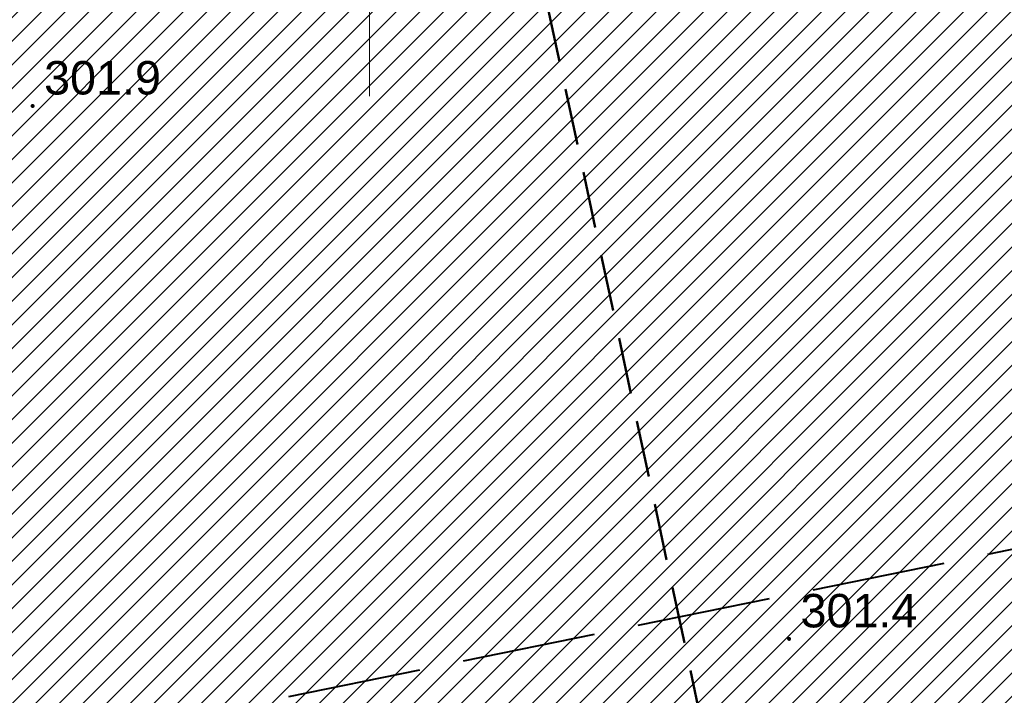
# Model space of a CAD drawing. Header units: metres. Extents: x 6567444 to 13135881, y 5574237 to 11149086.
# Tile 176 of 212: x 6567892 to 6567914, y 5574534 to 5574549. Entities that reach past the tile are written whole.
import ezdxf

# ---------------------------------------------------------------- set-up
doc = ezdxf.new("R2010")
doc.units = ezdxf.units.M
for name, pattern in [('_MDCP$0$3 1', [4, 3, -1]), ('DASHED', [19.05, 12.7, -6.35]), ('GE.I.6640.1.468.2024_MDCP_dodatkowe pomiary_12.03.2026$0$3 1', [4, 3, -1])]:
    doc.linetypes.add(name, pattern=pattern)
for name, color, linetype, lineweight in [('_MDCP$0$MP_LINIE_REGULAC', 135, 'Continuous', 40), ('_MDCP$0$OTRN', 7, 'Continuous', 13), ('_MDCP$1$PARSI', 7, 'Continuous', 20), ('_TT_KAN_D_II etap', 116, 'Continuous', 50), ('GE.I.6640.1.468.2024_MDCP_dodatkowe pomiary_12.03.2026$0$MP_LINIE_REGULAC', 135, 'Continuous', 40), ('GE.I.6640.1.468.2024_MDCP_dodatkowe pomiary_12.03.2026$0$OTRN', 7, 'Continuous', 13), ('GE.I.6640.1.468.2024_MDCP_dodatkowe pomiary_12.03.2026$0$PARSI', 7, 'Continuous', 20)]:
    doc.layers.add(name, color=color, linetype=linetype, lineweight=lineweight)
for name, color, linetype in [('_MDCP$0$OTRN_O', 7, 'Continuous'), ('FORMA - Arch 01 - PZT 1 Strefy', 7, 'Continuous'), ('GE.I.6640.1.468.2024_MDCP_dodatkowe pomiary_12.03.2026$0$OTRN_O', 7, 'Continuous')]:
    doc.layers.add(name, color=color, linetype=linetype)
doc.styles.add('_MDCP$0$BDOT', font='arial.ttf', dxfattribs={"width": 0.9})
doc.styles.add('GE.I.6640.1.468.2024_MDCP_dodatkowe pomiary_12.03.2026$0$BDOT', font='arial.ttf', dxfattribs={"width": 0.9})
pattern_1 = [(45, (0, 0), (-0.265165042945, 0.265165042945), [])]

# ---------------------------------------------------------------- blocks, each defined once
blk = doc.blocks.new('_MDCP$0$OTRN')
at = {"layer": '_MDCP$0$OTRN', "color": 0, "const_width": 0.09}
blk.add_lwpolyline([(-0.045, 0, 1), (0.045, 0, 1)], format="xyb", close=True, dxfattribs=at)
at = {"layer": '_MDCP$0$OTRN_O', "color": 0, "style": '_MDCP$0$BDOT'}
blk.add_attdef('RZEDNA', (0.514, 0.515), '', height=1.5, dxfattribs=at)
blk = doc.blocks.new('_MDCP$1$mzsk')
at = {"layer": '_MDCP$1$PARSI', "color": 0}
for p, q in [((0, -5), (0, 5)), ((5, 0), (-5, 0))]:
    blk.add_line(p, q, dxfattribs=at)
blk = doc.blocks.new('_MDCP')
at = {"layer": '_MDCP$0$MP_LINIE_REGULAC', "linetype": '_MDCP$0$3 1', "flags": 128}
blk.add_lwpolyline([(6567810.437, 5574537.676), (6567822.296, 5574529.397), (6567835.05, 5574524.922), (6567855.636, 5574525.369), (6567950.068, 5574544.6)], dxfattribs=at)
at = {"layer": '_MDCP$0$OTRN', "color": 14, "xscale": 0.5, "yscale": 0.5, "zscale": 0.5}
for p, values in [((6567892.444, 5574547.279, 301.883), {'RZEDNA': '301.9'}), ((6567909.413, 5574535.328, 301.441), {'RZEDNA': '301.4'})]:
    blk.add_blockref('_MDCP$0$OTRN', p, dxfattribs=at).add_auto_attribs(values)
at = {"layer": '_MDCP$1$PARSI', "xscale": 0.5, "yscale": 0.5, "zscale": 0.5, "rotation": 1.16962990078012e-09}
blk.add_blockref('_MDCP$1$mzsk', (6567900, 5574550), dxfattribs=at)
blk = doc.blocks.new('GE.I.6640.1.468.2024_MDCP_dodatkowe pomiary_12.03.2026$0$OTRN')
at = {"layer": 'GE.I.6640.1.468.2024_MDCP_dodatkowe pomiary_12.03.2026$0$OTRN', "color": 0, "const_width": 0.09}
blk.add_lwpolyline([(-0.045, 0, 1), (0.045, 0, 1)], format="xyb", close=True, dxfattribs=at)
at = {"layer": 'GE.I.6640.1.468.2024_MDCP_dodatkowe pomiary_12.03.2026$0$OTRN_O', "color": 0, "style": 'GE.I.6640.1.468.2024_MDCP_dodatkowe pomiary_12.03.2026$0$BDOT'}
blk.add_attdef('RZEDNA', (0.514, 0.515), '', height=1.5, dxfattribs=at)
blk = doc.blocks.new('GE.I.6640.1.468.2024_MDCP_dodatkowe pomiary_12.03.2026$0$mzsk')
at = {"layer": 'GE.I.6640.1.468.2024_MDCP_dodatkowe pomiary_12.03.2026$0$PARSI', "color": 0}
for p, q in [((0, -5), (0, 5)), ((5, 0), (-5, 0))]:
    blk.add_line(p, q, dxfattribs=at)
blk = doc.blocks.new('GE.I.6640.1.468.2024_MDCP_dodatkowe pomiary_12.03.2026')
at = {"layer": 'GE.I.6640.1.468.2024_MDCP_dodatkowe pomiary_12.03.2026$0$MP_LINIE_REGULAC', "linetype": 'GE.I.6640.1.468.2024_MDCP_dodatkowe pomiary_12.03.2026$0$3 1', "flags": 128}
blk.add_lwpolyline([(6567810.437, 5574537.676), (6567822.296, 5574529.397), (6567835.05, 5574524.922), (6567855.636, 5574525.369), (6567950.068, 5574544.6)], dxfattribs=at)
at = {"layer": 'GE.I.6640.1.468.2024_MDCP_dodatkowe pomiary_12.03.2026$0$OTRN', "color": 14, "xscale": 0.5, "yscale": 0.5, "zscale": 0.5}
for p, values in [((6567892.444, 5574547.279, 301.883), {'RZEDNA': '301.9'}), ((6567909.413, 5574535.328, 301.441), {'RZEDNA': '301.4'})]:
    blk.add_blockref('GE.I.6640.1.468.2024_MDCP_dodatkowe pomiary_12.03.2026$0$OTRN', p, dxfattribs=at).add_auto_attribs(values)
at = {"layer": 'GE.I.6640.1.468.2024_MDCP_dodatkowe pomiary_12.03.2026$0$PARSI', "xscale": 0.5, "yscale": 0.5, "zscale": 0.5, "rotation": 1.16962990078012e-09}
blk.add_blockref('GE.I.6640.1.468.2024_MDCP_dodatkowe pomiary_12.03.2026$0$mzsk', (6567900, 5574550), dxfattribs=at)

msp = doc.modelspace()

# ---------------------------------------------------------------- block references
at = {"layer": 'Defpoints'}
msp.add_blockref('GE.I.6640.1.468.2024_MDCP_dodatkowe pomiary_12.03.2026', (0, 0), dxfattribs=at)

# ---------------------------------------------------------------- next in the draw order: block references
msp.add_blockref('_MDCP', (0, 0))

# ---------------------------------------------------------------- next in the draw order: hatches: boundary and pattern name
at = {"layer": 'FORMA - Arch 01 - PZT 1 Strefy', "linetype": 'Continuous', "lineweight": 0, "true_color": 0x577933}
h = msp.add_hatch(dxfattribs=at)
h.set_pattern_fill('ANSI31', color=77, scale=3, style=0)
h.set_pattern_definition(pattern_1)
h.paths.add_polyline_path([(6567829, 5574517.24), (6567842.398, 5574471.118), (6567844.165, 5574471.632), (6567846.931, 5574462.111), (6567846.967, 5574484.472), (6567835.736, 5574536.73), (6567846.642, 5574539.074), (6567844.864, 5574547.35), (6567918.571, 5574563.191), (6567935.605, 5574483.933), (6567930.975, 5574476.768), (6567931.227, 5574475.595), (6567933.57, 5574476.098, 0.216609), (6567938.884, 5574480.085), (6567921.55, 5574567.86), (6567849.267, 5574550.953), (6567830.11, 5574546.47)])
at = {"layer": 'FORMA - Arch 01 - PZT 1 Strefy', "linetype": 'Continuous', "lineweight": 0, "ltscale": 5, "true_color": 0xf0e6d9}
h = msp.add_hatch(dxfattribs=at)
h.set_pattern_fill('ANSI31', color=254, scale=3, style=0)
h.set_pattern_definition(pattern_1)
h.paths.add_polyline_path([(6567838.111, 5574535.195), (6567853.217, 5574464.912), (6567877.761, 5574470.187), (6567866.729, 5574521.517), (6567916.781, 5574532.275), (6567914.712, 5574541.905), (6567920.576, 5574543.165), (6567916.794, 5574560.763), (6567847.239, 5574545.815), (6567849.018, 5574537.539)])

# ---------------------------------------------------------------- next in the draw order: linework, layer by layer
at = {"layer": '_TT_KAN_D_II etap', "linetype": 'DASHED', "ltscale": 0.1}
msp.add_lwpolyline([(6567901.996, 5574558.833), (6567907.848, 5574531.605)], dxfattribs=at)

doc.saveas('drawing.dxf')
